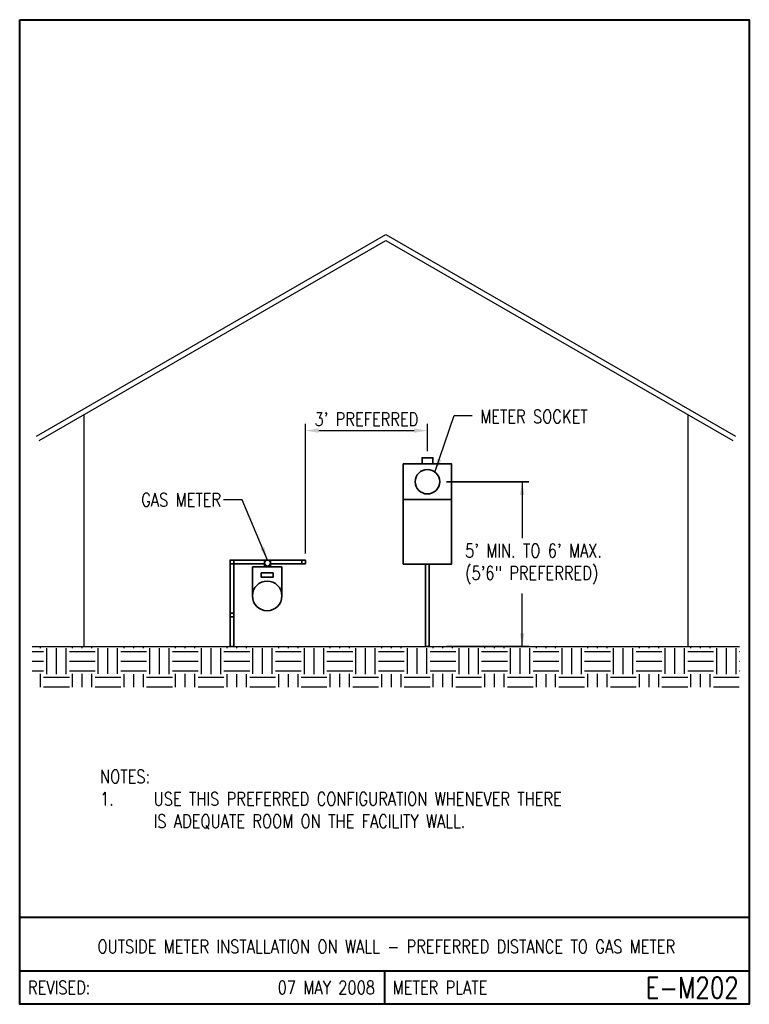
# Model space of a CAD drawing. Header units: inches. Extents: x 0 to 6.81, y 0 to 9.19.
import ezdxf
from ezdxf.enums import TextEntityAlignment as Align

# ---------------------------------------------------------------- set-up
doc = ezdxf.new("R2010")
doc.units = ezdxf.units.IN
doc.header["$LTSCALE"] = 0.5
doc.header["$MEASUREMENT"] = 0
doc.layers.get('Defpoints').update_dxf_attribs({"color": 254})
for name, color, linetype, lineweight in [('E-DETL-1LINE', 4, 'Continuous', 35), ('E-DETL-TEXT', 3, 'Continuous', 35), ('E-DETL-TTLB', 2, 'Continuous', 40), ('E-DETL-TTLB-TEXT', 5, 'Continuous', 50)]:
    doc.layers.add(name, color=color, linetype=linetype, lineweight=lineweight)
doc.layers.add('E-DETL-FINE', color=8, linetype='Continuous')
doc.styles.add('ROMANS', font='romans.shx', dxfattribs={"height": 0.046875})
doc.styles.add('SansSerif', font='sanss___.ttf', dxfattribs={"height": 0.09375})
doc.styles.get("Standard").update_dxf_attribs({"font": 'romans.shx', "width": 0.8})
doc.dimstyles.get("Standard").update_dxf_attribs({"dimtxt": 0.18, "dimasz": 0.18, "dimexe": 0.18, "dimexo": 0.0625, "dimgap": 0.09, "dimtad": 0, "dimtih": 1, "dimtoh": 1, "dimdec": 4, "dimzin": 0, "dimdsep": 46, "dimtxsty": 'Standard', "dimcen": 0.09, "dimadec": 0, "dimazin": 0, "dimtfac": 1, "dimtdec": 4, "dimtofl": 0, "dimtmove": 0, "dimatfit": 3, "dimfxl": 1, "dimtolj": 1, "dimtzin": 0, "dimarcsym": 0})

# ---------------------------------------------------------------- blocks, each defined once
blk = doc.blocks.new('*D0')
at = {"layer": 'Defpoints', "color": 0}
for p in [(3.8055, 5.3533), (3.8055, 5.1004), (2.6661, 4.1451)]:
    blk.add_point(p, dxfattribs=at)
at = {"layer": 'E-DETL-TEXT', "color": 0, "lineweight": -2}
for p, q in [((2.6661, 4.2076), (2.6661, 5.4158)), ((2.7911, 5.3533), (3.6805, 5.3533)), ((3.8055, 5.1629), (3.8055, 5.4158))]:
    blk.add_line(p, q, dxfattribs=at)
at = {"layer": 'E-DETL-TEXT', "color": 0}
for points in [[(2.7911, 5.3742), (2.7911, 5.3325), (2.6661, 5.3533)], [(3.6805, 5.3742), (3.6805, 5.3325), (3.8055, 5.3533)]]:
    blk.add_solid(points, dxfattribs=at)
at = {"layer": 'E-DETL-TEXT', "color": 0, "insert": (3.2358, 5.459), "char_height": 0.125, "attachment_point": 5}
blk.add_mtext("\\A1;3' PREFERRED", dxfattribs=at)

msp = doc.modelspace()

# ---------------------------------------------------------------- hatches: boundary and pattern name
at = {"layer": 'E-DETL-FINE'}
h = msp.add_hatch(dxfattribs=at)
h.set_pattern_fill('EARTH', color=256, scale=0.961875, style=0)
h.set_pattern_definition([(0, (-16.85059, -7.9496), (0.2404688, 0.2404688), [0.2404688, -0.2404688]), (0, (-16.85059, -7.85943), (0.2404688, 0.2404688), [0.2404688, -0.2404688]), (0, (-16.85059, -7.76926), (0.2404688, 0.2404688), [0.2404688, -0.2404688]), (90, (-16.82053, -7.7392), (-0.2404687, 0.2404688), [0.2404688, -0.2404688]), (90, (-16.73035, -7.7392), (-0.2404687, 0.2404688), [0.2404688, -0.2404688]), (90, (-16.64018, -7.7392), (-0.2404687, 0.2404688), [0.2404688, -0.2404688])])
h.paths.add_polyline_path([(6.71949, 3.33761), (0.11749, 3.33761), (0.11749, 2.9582), (6.71949, 2.9582)])

# ---------------------------------------------------------------- linework, layer by layer
at = {"layer": 'E-DETL-1LINE'}
for p, q in [((2.17157, 4.08265), (2.44774, 4.08265)), ((2.17157, 3.81056), (2.17157, 4.08265)), ((2.44774, 4.08265), (2.44774, 3.81056))]:
    msp.add_line(p, q, dxfattribs=at)
for points in [[(3.755, 5.04204), (3.85606, 5.04204), (3.85606, 5.10038), (3.755, 5.10038)], [(3.57983, 4.71072), (4.03123, 4.71072), (4.03123, 5.04204), (3.57983, 5.04204)], [(3.57983, 4.10704), (4.03123, 4.10704), (4.03123, 4.71072), (3.57983, 4.71072)], [(1.99712, 3.33761), (1.96285, 3.33761), (1.96285, 4.14511), (1.99712, 4.14511)], [(2.28505, 4.14511), (2.34041, 4.14511), (2.34041, 4.08265), (2.28505, 4.08265)], [(2.6661, 4.11084), (2.63184, 4.11084), (2.63184, 4.14511), (2.6661, 4.14511)], [(3.82266, 3.33761), (3.7884, 3.33761), (3.7884, 4.10704), (3.82266, 4.10704)], [(2.2542, 4.02543), (2.3651, 4.02543), (2.3651, 3.9848), (2.2542, 3.9848)], [(1.99712, 3.6164), (1.96285, 3.6164), (1.96285, 3.65067), (1.99712, 3.65067)]]:
    msp.add_lwpolyline(points, close=True, dxfattribs=at)
msp.add_lwpolyline([(2.28585, 4.11084), (1.96285, 4.11084), (1.96285, 4.14511), (2.6661, 4.14511), (2.6661, 4.11084), (2.33961, 4.11084)], dxfattribs=at)
for centre, radius in [((3.80553, 4.87638), 0.11411), ((2.31273, 4.11743), 0.02768), ((2.30965, 3.81056), 0.13808)]:
    msp.add_circle(centre, radius, dxfattribs=at)
at = {"layer": 'E-DETL-FINE'}
for p, q in [((0.15787, 5.30136), (3.41849, 7.18388)), ((3.41849, 7.18388), (6.6791, 5.30136)), ((0.18192, 5.25971), (3.41849, 7.12835)), ((3.41849, 7.12835), (6.65505, 5.25971)), ((0.59842, 5.50018), (0.59842, 3.33761)), ((6.23855, 3.33761), (6.23855, 5.50018)), ((0.11749, 3.33761), (6.71949, 3.33761))]:
    msp.add_line(p, q, dxfattribs=at)
at = {"layer": 'E-DETL-TEXT'}
for p, q in [((3.98214, 4.87638), (4.75242, 4.87638)), ((3.98214, 3.33761), (4.75242, 3.33761))]:
    msp.add_line(p, q, dxfattribs=at)
at = {"layer": 'E-DETL-TTLB'}
msp.add_lwpolyline([(0.00001, 9.1875), (6.80954, 9.1875), (6.80954, 0), (0, 0)], close=True, dxfattribs=at)
for points in [[(0, 0.8125), (6.80954, 0.8125)], [(0, 0.3125), (6.80954, 0.3125)], [(3.40477, 0.3125), (3.40477, 0)]]:
    msp.add_lwpolyline(points, dxfattribs=at)

# ---------------------------------------------------------------- texts
at = {"layer": 'E-DETL-TEXT', "style": 'ROMANS', "width": 0.8}
for s, p in [('REVISED:', (0.07725, 0.15625)), ('METER PLATE', (3.48202, 0.15625))]:
    msp.add_text(s, height=0.125, dxfattribs=at).set_placement(p, align=Align.MIDDLE_LEFT)
for s, height, p in [('07 MAY 2008', 0.125, (3.31597, 0.15625)), ('E-M202', 0.196851, (6.71141, 0.15625))]:
    msp.add_text(s, height=height, dxfattribs=at).set_placement(p, align=Align.MIDDLE_RIGHT)
at = {"layer": 'E-DETL-TEXT', "char_height": 0.125}
for s, insert, width, attachment_point in [('METER SOCKET', (4.29764, 5.54761), 1.0554665, 1), ('GAS METER', (1.87987, 4.7078), 1.1536958, 6), ('5\' MIN. TO 6\' MAX. (5\'6" PREFERRED)', (4.15713, 4.1078), 1.6713178, 4), ('NOTES:\\P1.^IUSE THIS PREFERRED CONFIGURATION WHENEVER THERE\\P ^IIS ADEQUATE ROOM ON THE FACILITY WALL.', (0.75, 2.1875), 5.025, 1)]:
    msp.add_mtext(s, dxfattribs=dict(at, insert=insert, width=width, attachment_point=attachment_point))
at = {"layer": 'E-DETL-TTLB-TEXT', "style": 'ROMANS', "width": 0.8}
msp.add_text('OUTSIDE METER INSTALLATION ON WALL - PREFERRED DISTANCE TO GAS METER', height=0.125, dxfattribs=at).set_placement((3.42173, 0.47644), align=Align.CENTER)

# ---------------------------------------------------------------- dimensions: what is measured, and where the dimension line sits
at = {"layer": 'E-DETL-TEXT'}
dim = msp.add_linear_dim(base=(3.80553, 5.35332), p1=(2.6661, 4.14511), p2=(3.80553, 5.10038), text="3' PREFERRED", dimstyle='Standard', override={"dimtxt": 0.125, "dimasz": 0.125, "dimexe": 0.0625, "dimgap": 0.03125, "dimtad": 1, "dimtih": 0, "dimtoh": 0, "dimzin": 1, "dimlunit": 4, "dimtxsty": 'Standard', "dimcen": 0, "dimtofl": 1, "dimfrac": 2}, dxfattribs=at)
dim.commit()
dim.dimension.update_dxf_attribs({"geometry": '*D0', "text_midpoint": (3.23582, 5.45897)})

# ---------------------------------------------------------------- leaders
for points in [[(3.87573, 4.96634), (4.05617, 5.49327), (4.22409, 5.49327)], [(4.68992, 4.87638), (4.68992, 4.35)], [(2.31273, 4.14511), (2.07617, 4.7078), (1.90117, 4.7078)], [(4.68992, 3.33761), (4.68992, 3.8328)]]:
    msp.add_leader(points, dimstyle='Standard', override={"dimtxt": 0.09375, "dimasz": 0.125, "dimexe": 0.0625, "dimgap": 0.03125, "dimtad": 0, "dimtih": 0, "dimtoh": 0, "dimzin": 1, "dimlunit": 4, "dimtxsty": 'SansSerif', "dimcen": 0, "dimtofl": 1, "dimfrac": 2}, dxfattribs=at)

doc.saveas('drawing.dxf')
